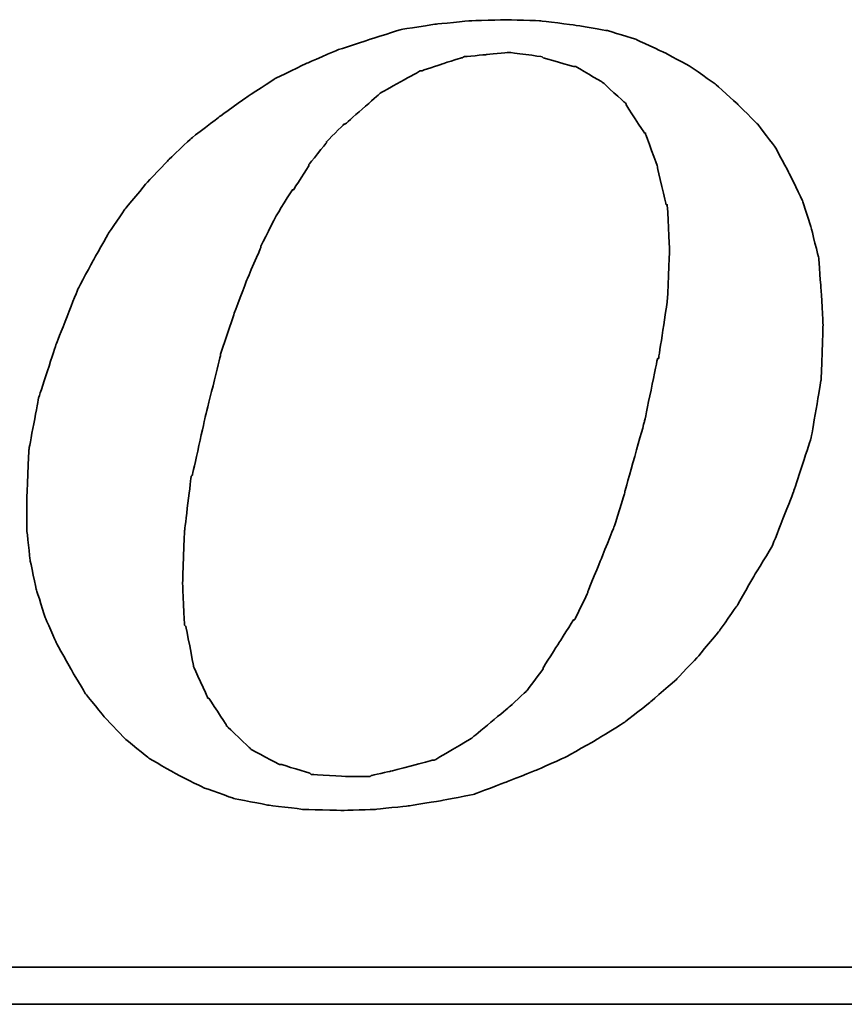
# Model space of a CAD drawing. Header units: inches. Extents: x -10 to 617, y 133 to 447.
# Tile 42 of 47: x 454.53 to 462.28, y 290.43 to 299.68. Entities that reach past the tile are written whole.
import ezdxf

# ---------------------------------------------------------------- set-up
doc = ezdxf.new("R2010")
doc.units = ezdxf.units.IN
doc.layers.add('DIM', color=4, linetype='Continuous')
doc.layers.add('layer 1', color=7, linetype='Continuous')

# ---------------------------------------------------------------- blocks, each defined once
blk = doc.blocks.new('TBI MOTION logo(完整正式版)')
at = {"layer": 'layer 1', "color": 22, "lineweight": 35}
for points, knots in [([(35.79625, -6.98375), (35.79625, -6.98375), (36.23125, -7.43875), (36.23125, -7.43875), (36.23125, -7.43875), (36.23125, -7.43875), (36.75625, -7.87125), (36.75625, -7.87125), (36.75625, -7.87125), (36.75625, -7.87125), (37.33125, -8.20375), (37.33125, -8.20375), (37.33125, -8.20375), (37.33125, -8.20375), (37.95625, -8.51875), (37.95625, -8.51875), (37.95625, -8.51875), (37.95625, -8.51875), (38.62625, -8.75875), (38.62625, -8.75875), (38.62625, -8.75875), (38.62625, -8.75875), (39.37125, -8.90375), (39.37125, -8.90375), (39.37125, -8.90375), (39.37125, -8.90375), (40.14125, -8.99875), (40.14125, -8.99875), (40.14125, -8.99875), (40.14125, -8.99875), (41.02625, -9.02375), (41.02625, -9.02375), (41.02625, -9.02375), (41.02625, -9.02375), (41.74625, -8.99875), (41.74625, -8.99875), (41.74625, -8.99875), (41.74625, -8.99875), (42.46625, -8.92375), (42.46625, -8.92375), (42.46625, -8.92375), (42.46625, -8.92375), (43.21125, -8.80625), (43.21125, -8.80625), (43.21125, -8.80625), (43.21125, -8.80625), (43.93125, -8.66375), (43.93125, -8.66375), (43.93125, -8.66375), (43.93125, -8.66375), (44.62625, -8.39875), (44.62625, -8.39875), (44.62625, -8.39875), (44.62625, -8.39875), (45.29625, -8.13375), (45.29625, -8.13375), (45.29625, -8.13375), (45.29625, -8.13375), (45.94625, -7.84375), (45.94625, -7.84375), (45.94625, -7.84375), (45.94625, -7.84375), (46.61625, -7.46375), (46.61625, -7.46375), (46.61625, -7.46375), (46.61625, -7.46375), (47.24125, -7.07875), (47.24125, -7.07875), (47.24125, -7.07875), (47.24125, -7.07875), (47.81625, -6.62375), (47.81625, -6.62375), (47.81625, -6.62375), (47.81625, -6.62375), (48.36875, -6.14375), (48.36875, -6.14375), (48.36875, -6.14375), (48.36875, -6.14375), (48.84625, -5.64125), (48.84625, -5.64125), (48.84625, -5.64125), (48.84625, -5.64125), (49.32625, -5.06375), (49.32625, -5.06375), (49.32625, -5.06375), (49.32625, -5.06375), (49.71125, -4.51374), (49.71125, -4.51374), (49.71125, -4.51374), (49.71125, -4.51374), (50.09625, -3.83874), (50.09625, -3.83874), (50.09625, -3.83874), (50.09625, -3.83874), (50.48125, -3.21374), (50.48125, -3.21374), (50.48125, -3.21374), (50.48125, -3.21374), (50.96125, -1.99125), (50.96125, -1.99125), (50.96125, -1.99125), (50.96125, -1.99125), (51.34375, -0.81875), (51.34375, -0.81875), (51.34375, -0.81875), (51.34375, -0.81875), (51.56125, 0.45624), (51.56125, 0.45624), (51.56125, 0.45624), (51.56125, 0.45624), (51.60625, 1.67624), (51.60625, 1.67624), (51.60625, 1.67624), (51.60625, 1.67624), (51.56125, 2.44625), (51.56125, 2.44625), (51.56125, 2.44625), (51.56125, 2.44625), (51.51125, 3.14125), (51.51125, 3.14125), (51.51125, 3.14125), (51.51125, 3.14125), (51.34375, 3.81125), (51.34375, 3.81125), (51.34375, 3.81125), (51.34375, 3.81125), (51.15125, 4.41125), (51.15125, 4.41125), (51.15125, 4.41125), (51.15125, 4.41125), (50.86125, 5.01125), (50.86125, 5.01125), (50.86125, 5.01125), (50.86125, 5.01125), (50.55125, 5.58875), (50.55125, 5.58875), (50.55125, 5.58875), (50.55125, 5.58875), (50.16625, 6.09125), (50.16625, 6.09125), (50.16625, 6.09125), (50.16625, 6.09125), (49.71125, 6.54875), (49.71125, 6.54875), (49.71125, 6.54875), (49.71125, 6.54875), (49.23125, 6.98125), (49.23125, 6.98125), (49.23125, 6.98125), (49.23125, 6.98125), (48.67875, 7.36625), (48.67875, 7.36625), (48.67875, 7.36625), (48.67875, 7.36625), (48.10375, 7.67625), (48.10375, 7.67625), (48.10375, 7.67625), (48.10375, 7.67625), (47.48125, 7.96375), (47.48125, 7.96375), (47.48125, 7.96375), (47.48125, 7.96375), (46.85625, 8.15625), (46.85625, 8.15625), (46.85625, 8.15625), (46.85625, 8.15625), (46.13625, 8.27624), (46.13625, 8.27624), (46.13625, 8.27624), (46.13625, 8.27624), (45.39125, 8.37125), (45.39125, 8.37125), (45.39125, 8.37125), (45.39125, 8.37125), (44.62625, 8.39624), (44.62625, 8.39624), (44.62625, 8.39624), (44.62625, 8.39624), (43.83625, 8.37125), (43.83625, 8.37125), (43.83625, 8.37125), (43.83625, 8.37125), (43.09125, 8.30125), (43.09125, 8.30125), (43.09125, 8.30125), (43.09125, 8.30125), (42.32125, 8.18125), (42.32125, 8.18125), (42.32125, 8.18125), (42.32125, 8.18125), (41.62875, 7.96375), (41.62875, 7.96375), (41.62875, 7.96375), (41.62875, 7.96375), (40.90625, 7.72625), (40.90625, 7.72625), (40.90625, 7.72625), (40.90625, 7.72625), (40.23624, 7.43625), (40.23624, 7.43625), (40.23624, 7.43625), (40.23624, 7.43625), (39.54124, 7.10125), (39.54124, 7.10125), (39.54124, 7.10125), (39.54124, 7.10125), (38.91625, 6.69125), (38.91625, 6.69125), (38.91625, 6.69125), (38.91625, 6.69125), (38.31625, 6.26125), (38.31625, 6.26125), (38.31625, 6.26125), (38.31625, 6.26125), (37.69125, 5.78125), (37.69125, 5.78125), (37.69125, 5.78125), (37.69125, 5.78125), (37.18625, 5.30125), (37.18625, 5.30125), (37.18625, 5.30125), (37.18625, 5.30125), (36.70625, 4.79624), (36.70625, 4.79624), (36.70625, 4.79624), (36.70625, 4.79624), (36.23125, 4.22125), (36.23125, 4.22125), (36.23125, 4.22125), (36.23125, 4.22125), (35.87124, 3.69375), (35.87124, 3.69375), (35.87124, 3.69375), (35.87124, 3.69375), (35.53125, 3.09125), (35.53125, 3.09125), (35.53125, 3.09125), (35.53125, 3.09125), (35.19875, 2.47125), (35.19875, 2.47125), (35.19875, 2.47125), (35.19875, 2.47125), (34.71625, 1.24625), (34.71625, 1.24625), (34.71625, 1.24625), (34.71625, 1.24625), (34.33125, 0.06874), (34.33125, 0.06874), (34.33125, 0.06874), (34.33125, 0.06874), (34.11625, -1.07875), (34.11625, -1.07875), (34.11625, -1.07875), (34.11625, -1.07875), (34.07125, -2.15875), (34.07125, -2.15875), (34.07125, -2.15875), (34.07125, -2.15875), (34.07125, -2.85375), (34.07125, -2.85375), (34.07125, -2.85375), (34.07125, -2.85375), (34.14125, -3.50375), (34.14125, -3.50375), (34.14125, -3.50375), (34.14125, -3.50375), (34.28625, -4.17375), (34.28625, -4.17375), (34.28625, -4.17375), (34.28625, -4.17375), (34.47625, -4.77624), (34.47625, -4.77624), (34.47625, -4.77624), (34.47625, -4.77624), (34.71625, -5.32625), (34.71625, -5.32625), (34.71625, -5.32625), (34.71625, -5.32625), (35.05375, -5.92875), (35.05375, -5.92875), (35.05375, -5.92875), (35.05375, -5.92875), (35.36375, -6.45375), (35.36375, -6.45375), (35.36375, -6.45375), (35.36375, -6.45375), (35.79625, -6.98375), (35.79625, -6.98375)], [0, 0, 0, 0, 0.01388889, 0.01388889, 0.01388889, 0.0138889, 0.02777778, 0.02777778, 0.02777778, 0.02777779, 0.04166667, 0.04166667, 0.04166667, 0.04166668, 0.05555556, 0.05555556, 0.05555556, 0.05555557, 0.06944444, 0.06944444, 0.06944444, 0.06944445, 0.08333333, 0.08333333, 0.08333333, 0.08333334, 0.09722222, 0.09722222, 0.09722222, 0.09722223, 0.11111111, 0.11111111, 0.11111111, 0.11111112, 0.125, 0.125, 0.125, 0.12500001, 0.13888889, 0.13888889, 0.13888889, 0.1388889, 0.15277778, 0.15277778, 0.15277778, 0.15277779, 0.16666667, 0.16666667, 0.16666667, 0.16666668, 0.18055556, 0.18055556, 0.18055556, 0.18055557, 0.19444444, 0.19444444, 0.19444444, 0.19444445, 0.20833333, 0.20833333, 0.20833333, 0.20833334, 0.22222222, 0.22222222, 0.22222222, 0.22222223, 0.23611111, 0.23611111, 0.23611111, 0.23611112, 0.25, 0.25, 0.25, 0.25000001, 0.26388889, 0.26388889, 0.26388889, 0.2638889, 0.27777778, 0.27777778, 0.27777778, 0.27777779, 0.29166667, 0.29166667, 0.29166667, 0.29166668, 0.30555556, 0.30555556, 0.30555556, 0.30555557, 0.31944444, 0.31944444, 0.31944444, 0.31944445, 0.33333333, 0.33333333, 0.33333333, 0.33333334, 0.34722222, 0.34722222, 0.34722222, 0.34722223, 0.36111111, 0.36111111, 0.36111111, 0.36111112, 0.375, 0.375, 0.375, 0.37500001, 0.38888889, 0.38888889, 0.38888889, 0.3888889, 0.40277778, 0.40277778, 0.40277778, 0.40277779, 0.41666667, 0.41666667, 0.41666667, 0.41666668, 0.43055556, 0.43055556, 0.43055556, 0.43055557, 0.44444444, 0.44444444, 0.44444444, 0.44444445, 0.45833333, 0.45833333, 0.45833333, 0.45833334, 0.47222222, 0.47222222, 0.47222222, 0.47222223, 0.48611111, 0.48611111, 0.48611111, 0.48611112, 0.5, 0.5, 0.5, 0.50000001, 0.51388889, 0.51388889, 0.51388889, 0.5138889, 0.52777778, 0.52777778, 0.52777778, 0.52777779, 0.54166667, 0.54166667, 0.54166667, 0.54166668, 0.55555556, 0.55555556, 0.55555556, 0.55555557, 0.56944444, 0.56944444, 0.56944444, 0.56944445, 0.58333333, 0.58333333, 0.58333333, 0.58333334, 0.59722222, 0.59722222, 0.59722222, 0.59722223, 0.61111111, 0.61111111, 0.61111111, 0.61111112, 0.625, 0.625, 0.625, 0.62500001, 0.63888889, 0.63888889, 0.63888889, 0.6388889, 0.65277778, 0.65277778, 0.65277778, 0.65277779, 0.66666667, 0.66666667, 0.66666667, 0.66666668, 0.68055556, 0.68055556, 0.68055556, 0.68055557, 0.69444444, 0.69444444, 0.69444444, 0.69444445, 0.70833333, 0.70833333, 0.70833333, 0.70833334, 0.72222222, 0.72222222, 0.72222222, 0.72222223, 0.73611111, 0.73611111, 0.73611111, 0.73611112, 0.75, 0.75, 0.75, 0.75000001, 0.76388889, 0.76388889, 0.76388889, 0.7638889, 0.77777778, 0.77777778, 0.77777778, 0.77777779, 0.79166667, 0.79166667, 0.79166667, 0.79166668, 0.80555556, 0.80555556, 0.80555556, 0.80555557, 0.81944444, 0.81944444, 0.81944444, 0.81944445, 0.83333333, 0.83333333, 0.83333333, 0.83333334, 0.84722222, 0.84722222, 0.84722222, 0.84722223, 0.86111111, 0.86111111, 0.86111111, 0.86111112, 0.875, 0.875, 0.875, 0.87500001, 0.88888889, 0.88888889, 0.88888889, 0.8888889, 0.90277778, 0.90277778, 0.90277778, 0.90277779, 0.91666667, 0.91666667, 0.91666667, 0.91666668, 0.93055556, 0.93055556, 0.93055556, 0.93055557, 0.94444444, 0.94444444, 0.94444444, 0.94444445, 0.95833333, 0.95833333, 0.95833333, 0.95833334, 0.97222222, 0.97222222, 0.97222222, 0.97222223, 0.98611111, 0.98611111, 0.98611111, 0.98611112, 1, 1, 1, 1]), ([(38.33875, 1.03124), (38.33875, 1.03124), (38.62625, 1.89625), (38.62625, 1.89625), (38.62625, 1.89625), (38.62625, 1.89625), (38.91625, 2.66375), (38.91625, 2.66375), (38.91625, 2.66375), (38.91625, 2.66375), (39.22625, 3.38125), (39.22625, 3.38125), (39.22625, 3.38125), (39.22625, 3.38125), (39.22625, 3.40624), (39.22625, 3.40624), (39.22625, 3.40624), (39.22625, 3.40624), (39.56124, 4.07624), (39.56124, 4.07624), (39.56124, 4.07624), (39.56124, 4.07624), (39.92125, 4.65125), (39.92125, 4.65125), (39.92125, 4.65125), (39.92125, 4.65125), (39.94625, 4.65125), (39.94625, 4.65125), (39.94625, 4.65125), (39.94625, 4.65125), (40.28125, 5.17875), (40.28125, 5.17875), (40.28125, 5.17875), (40.28125, 5.17875), (40.28125, 5.20375), (40.28125, 5.20375), (40.28125, 5.20375), (40.28125, 5.20375), (40.66875, 5.68625), (40.66875, 5.68625), (40.66875, 5.68625), (40.66875, 5.68625), (40.66875, 5.70625), (40.66875, 5.70625), (40.66875, 5.70625), (40.66875, 5.70625), (41.05124, 6.09125), (41.05124, 6.09125), (41.05124, 6.09125), (41.05124, 6.09125), (41.07625, 6.09125), (41.07625, 6.09125), (41.07625, 6.09125), (41.07625, 6.09125), (41.84125, 6.76625), (41.84125, 6.76625), (41.84125, 6.76625), (41.84125, 6.76625), (41.86625, 6.78625), (41.86625, 6.78625), (41.86625, 6.78625), (41.86625, 6.78625), (42.73125, 7.26624), (42.73125, 7.26624), (42.73125, 7.26624), (42.73125, 7.26624), (42.75625, 7.26624), (42.75625, 7.26624), (42.75625, 7.26624), (42.75625, 7.26624), (43.18625, 7.41125), (43.18625, 7.41125), (43.18625, 7.41125), (43.18625, 7.41125), (43.64125, 7.55625), (43.64125, 7.55625), (43.64125, 7.55625), (43.64125, 7.55625), (43.66625, 7.55625), (43.66625, 7.55625), (43.66625, 7.55625), (43.66625, 7.55625), (43.69125, 7.58124), (43.69125, 7.58124), (43.69125, 7.58124), (43.69125, 7.58124), (44.19125, 7.62625), (44.19125, 7.62625), (44.19125, 7.62625), (44.19125, 7.62625), (44.67125, 7.67625), (44.67125, 7.67625), (44.67125, 7.67625), (44.67125, 7.67625), (44.69625, 7.67625), (44.69625, 7.67625), (44.69625, 7.67625), (44.69625, 7.67625), (45.41875, 7.58124), (45.41875, 7.58124), (45.41875, 7.58124), (45.41875, 7.58124), (45.44125, 7.55625), (45.44125, 7.55625), (45.44125, 7.55625), (45.44125, 7.55625), (46.11125, 7.36625), (46.11125, 7.36625), (46.11125, 7.36625), (46.11125, 7.36625), (46.13625, 7.36625), (46.13625, 7.36625), (46.13625, 7.36625), (46.13625, 7.36625), (46.15875, 7.36625), (46.15875, 7.36625), (46.15875, 7.36625), (46.15875, 7.36625), (46.73625, 7.02624), (46.73625, 7.02624), (46.73625, 7.02624), (46.73625, 7.02624), (46.76125, 7.00624), (46.76125, 7.00624), (46.76125, 7.00624), (46.76125, 7.00624), (47.24125, 6.57124), (47.24125, 6.57124), (47.24125, 6.57124), (47.24125, 6.57124), (47.26625, 6.54875), (47.26625, 6.54875), (47.26625, 6.54875), (47.26625, 6.54875), (47.26625, 6.52375), (47.26625, 6.52375), (47.26625, 6.52375), (47.26625, 6.52375), (47.67375, 5.89875), (47.67375, 5.89875), (47.67375, 5.89875), (47.67375, 5.89875), (47.69625, 5.89875), (47.69625, 5.89875), (47.69625, 5.89875), (47.69625, 5.89875), (47.69625, 5.87625), (47.69625, 5.87625), (47.69625, 5.87625), (47.69625, 5.87625), (47.96125, 5.15625), (47.96125, 5.15625), (47.96125, 5.15625), (47.96125, 5.15625), (47.96125, 5.13125), (47.96125, 5.13125), (47.96125, 5.13125), (47.96125, 5.13125), (48.15125, 4.31875), (48.15125, 4.31875), (48.15125, 4.31875), (48.15125, 4.31875), (48.17625, 4.31875), (48.17625, 4.31875), (48.17625, 4.31875), (48.17625, 4.31875), (48.17625, 4.29125), (48.17625, 4.29125), (48.17625, 4.29125), (48.17625, 4.29125), (48.22625, 3.33125), (48.22625, 3.33125), (48.22625, 3.33125), (48.22625, 3.33125), (48.22625, 3.30875), (48.22625, 3.30875), (48.22625, 3.30875), (48.22625, 3.30875), (48.17625, 2.20624), (48.17625, 2.20624), (48.17625, 2.20624), (48.17625, 2.20624), (48.17625, 2.18124), (48.17625, 2.18124), (48.17625, 2.18124), (48.17625, 2.18124), (47.98375, 0.93624), (47.98375, 0.93624), (47.98375, 0.93624), (47.98375, 0.93624), (47.96125, 0.93624), (47.96125, 0.93624), (47.96125, 0.93624), (47.96125, 0.93624), (47.67375, -0.45874), (47.67375, -0.45874), (47.67375, -0.45874), (47.67375, -0.45874), (47.24125, -1.99125), (47.24125, -1.99125), (47.24125, -1.99125), (47.24125, -1.99125), (47.24125, -2.01874), (47.24125, -2.01874), (47.24125, -2.01874), (47.24125, -2.01874), (47.00125, -2.78375), (47.00125, -2.78375), (47.00125, -2.78375), (47.00125, -2.78375), (46.71125, -3.50375), (46.71125, -3.50375), (46.71125, -3.50375), (46.71125, -3.50375), (46.42625, -4.19875), (46.42625, -4.19875), (46.42625, -4.19875), (46.42625, -4.19875), (46.42625, -4.22375), (46.42625, -4.22375), (46.42625, -4.22375), (46.42625, -4.22375), (46.13625, -4.82374), (46.13625, -4.82374), (46.13625, -4.82374), (46.13625, -4.82374), (46.11125, -4.82374), (46.11125, -4.82374), (46.11125, -4.82374), (46.11125, -4.82374), (45.77625, -5.35125), (45.77625, -5.35125), (45.77625, -5.35125), (45.77625, -5.35125), (45.44125, -5.87875), (45.44125, -5.87875), (45.44125, -5.87875), (45.44125, -5.87875), (45.44125, -5.90375), (45.44125, -5.90375), (45.44125, -5.90375), (45.44125, -5.90375), (45.10625, -6.35875), (45.10625, -6.35875), (45.10625, -6.35875), (45.10625, -6.35875), (45.08125, -6.38375), (45.08125, -6.38375), (45.08125, -6.38375), (45.08125, -6.38375), (44.69625, -6.74375), (44.69625, -6.74375), (44.69625, -6.74375), (44.69625, -6.74375), (43.88375, -7.41625), (43.88375, -7.41625), (43.88375, -7.41625), (43.88375, -7.41625), (43.85625, -7.43875), (43.85625, -7.43875), (43.85625, -7.43875), (43.85625, -7.43875), (43.04125, -7.91875), (43.04125, -7.91875), (43.04125, -7.91875), (43.04125, -7.91875), (43.01625, -7.91875), (43.01625, -7.91875), (43.01625, -7.91875), (43.01625, -7.91875), (42.99625, -7.91875), (42.99625, -7.91875), (42.99625, -7.91875), (42.99625, -7.91875), (42.08125, -8.15875), (42.08125, -8.15875), (42.08125, -8.15875), (42.08125, -8.15875), (41.65125, -8.25625), (41.65125, -8.25625), (41.65125, -8.25625), (41.65125, -8.25625), (41.62875, -8.27875), (41.62875, -8.27875), (41.62875, -8.27875), (41.62875, -8.27875), (41.60125, -8.27875), (41.60125, -8.27875), (41.60125, -8.27875), (41.60125, -8.27875), (41.12125, -8.27875), (41.12125, -8.27875), (41.12125, -8.27875), (41.12125, -8.27875), (40.35624, -8.23125), (40.35624, -8.23125), (40.35624, -8.23125), (40.35624, -8.23125), (40.33125, -8.23125), (40.33125, -8.23125), (40.33125, -8.23125), (40.33125, -8.23125), (40.30625, -8.20375), (40.30625, -8.20375), (40.30625, -8.20375), (40.30625, -8.20375), (39.68375, -8.01375), (39.68375, -8.01375), (39.68375, -8.01375), (39.68375, -8.01375), (39.66124, -8.01375), (39.66124, -8.01375), (39.66124, -8.01375), (39.66124, -8.01375), (39.63625, -8.01375), (39.63625, -8.01375), (39.63625, -8.01375), (39.63625, -8.01375), (39.01125, -7.67875), (39.01125, -7.67875), (39.01125, -7.67875), (39.01125, -7.67875), (38.98875, -7.65375), (38.98875, -7.65375), (38.98875, -7.65375), (38.98875, -7.65375), (38.48625, -7.17375), (38.48625, -7.17375), (38.48625, -7.17375), (38.48625, -7.17375), (38.45875, -7.14875), (38.45875, -7.14875), (38.45875, -7.14875), (38.45875, -7.14875), (38.45875, -7.12875), (38.45875, -7.12875), (38.45875, -7.12875), (38.45875, -7.12875), (38.07625, -6.54875), (38.07625, -6.54875), (38.07625, -6.54875), (38.07625, -6.54875), (38.05125, -6.54875), (38.05125, -6.54875), (38.05125, -6.54875), (38.05125, -6.54875), (38.05125, -6.52875), (38.05125, -6.52875), (38.05125, -6.52875), (38.05125, -6.52875), (37.74125, -5.85375), (37.74125, -5.85375), (37.74125, -5.85375), (37.74125, -5.85375), (37.74125, -5.82875), (37.74125, -5.82875), (37.74125, -5.82875), (37.74125, -5.82875), (37.57375, -4.96875), (37.57375, -4.96875), (37.57375, -4.96875), (37.57375, -4.96875), (37.54625, -4.94375), (37.54625, -4.94375), (37.54625, -4.94375), (37.54625, -4.94375), (37.50125, -4.03375), (37.50125, -4.03375), (37.50125, -4.03375), (37.50125, -4.03375), (37.50125, -4.00875), (37.50125, -4.00875), (37.50125, -4.00875), (37.50125, -4.00875), (37.54625, -2.85375), (37.54625, -2.85375), (37.54625, -2.85375), (37.54625, -2.85375), (37.69125, -1.65875), (37.69125, -1.65875), (37.69125, -1.65875), (37.69125, -1.65875), (37.71624, -1.63375), (37.71624, -1.63375), (37.71624, -1.63375), (37.71624, -1.63375), (38.00375, -0.33875), (38.00375, -0.33875), (38.00375, -0.33875), (38.00375, -0.33875), (38.33875, 1.00624), (38.33875, 1.00624), (38.33875, 1.00624), (38.33875, 1.00624), (38.33875, 1.03124), (38.33875, 1.03124)], [0, 0, 0, 0, 0.01010101, 0.01010101, 0.01010101, 0.01010102, 0.02020202, 0.02020202, 0.02020202, 0.02020203, 0.03030303, 0.03030303, 0.03030303, 0.03030304, 0.04040404, 0.04040404, 0.04040404, 0.04040405, 0.05050505, 0.05050505, 0.05050505, 0.05050506, 0.06060606, 0.06060606, 0.06060606, 0.06060607, 0.07070707, 0.07070707, 0.07070707, 0.07070708, 0.08080808, 0.08080808, 0.08080808, 0.08080809, 0.09090909, 0.09090909, 0.09090909, 0.0909091, 0.1010101, 0.1010101, 0.1010101, 0.10101011, 0.11111111, 0.11111111, 0.11111111, 0.11111112, 0.12121212, 0.12121212, 0.12121212, 0.12121213, 0.13131313, 0.13131313, 0.13131313, 0.13131314, 0.14141414, 0.14141414, 0.14141414, 0.14141415, 0.15151515, 0.15151515, 0.15151515, 0.15151516, 0.16161616, 0.16161616, 0.16161616, 0.16161617, 0.17171717, 0.17171717, 0.17171717, 0.17171718, 0.18181818, 0.18181818, 0.18181818, 0.18181819, 0.19191919, 0.19191919, 0.19191919, 0.1919192, 0.2020202, 0.2020202, 0.2020202, 0.20202021, 0.21212121, 0.21212121, 0.21212121, 0.21212122, 0.22222222, 0.22222222, 0.22222222, 0.22222223, 0.23232323, 0.23232323, 0.23232323, 0.23232324, 0.24242424, 0.24242424, 0.24242424, 0.24242425, 0.25252525, 0.25252525, 0.25252525, 0.25252526, 0.26262626, 0.26262626, 0.26262626, 0.26262627, 0.27272727, 0.27272727, 0.27272727, 0.27272728, 0.28282828, 0.28282828, 0.28282828, 0.28282829, 0.29292929, 0.29292929, 0.29292929, 0.2929293, 0.3030303, 0.3030303, 0.3030303, 0.30303031, 0.31313131, 0.31313131, 0.31313131, 0.31313132, 0.32323232, 0.32323232, 0.32323232, 0.32323233, 0.33333333, 0.33333333, 0.33333333, 0.33333334, 0.34343434, 0.34343434, 0.34343434, 0.34343435, 0.35353535, 0.35353535, 0.35353535, 0.35353536, 0.36363636, 0.36363636, 0.36363636, 0.36363637, 0.37373737, 0.37373737, 0.37373737, 0.37373738, 0.38383838, 0.38383838, 0.38383838, 0.38383839, 0.39393939, 0.39393939, 0.39393939, 0.3939394, 0.4040404, 0.4040404, 0.4040404, 0.40404041, 0.41414141, 0.41414141, 0.41414141, 0.41414142, 0.42424242, 0.42424242, 0.42424242, 0.42424243, 0.43434343, 0.43434343, 0.43434343, 0.43434344, 0.44444444, 0.44444444, 0.44444444, 0.44444445, 0.45454545, 0.45454545, 0.45454545, 0.45454546, 0.46464646, 0.46464646, 0.46464646, 0.46464647, 0.47474747, 0.47474747, 0.47474747, 0.47474748, 0.48484848, 0.48484848, 0.48484848, 0.48484849, 0.49494949, 0.49494949, 0.49494949, 0.4949495, 0.50505051, 0.50505051, 0.50505051, 0.50505052, 0.51515152, 0.51515152, 0.51515152, 0.51515153, 0.52525253, 0.52525253, 0.52525253, 0.52525254, 0.53535354, 0.53535354, 0.53535354, 0.53535355, 0.54545455, 0.54545455, 0.54545455, 0.54545456, 0.55555556, 0.55555556, 0.55555556, 0.55555557, 0.56565657, 0.56565657, 0.56565657, 0.56565658, 0.57575758, 0.57575758, 0.57575758, 0.57575759, 0.58585859, 0.58585859, 0.58585859, 0.5858586, 0.5959596, 0.5959596, 0.5959596, 0.59595961, 0.60606061, 0.60606061, 0.60606061, 0.60606062, 0.61616162, 0.61616162, 0.61616162, 0.61616163, 0.62626263, 0.62626263, 0.62626263, 0.62626264, 0.63636364, 0.63636364, 0.63636364, 0.63636365, 0.64646465, 0.64646465, 0.64646465, 0.64646466, 0.65656566, 0.65656566, 0.65656566, 0.65656567, 0.66666667, 0.66666667, 0.66666667, 0.66666668, 0.67676768, 0.67676768, 0.67676768, 0.67676769, 0.68686869, 0.68686869, 0.68686869, 0.6868687, 0.6969697, 0.6969697, 0.6969697, 0.69696971, 0.70707071, 0.70707071, 0.70707071, 0.70707072, 0.71717172, 0.71717172, 0.71717172, 0.71717173, 0.72727273, 0.72727273, 0.72727273, 0.72727274, 0.73737374, 0.73737374, 0.73737374, 0.73737375, 0.74747475, 0.74747475, 0.74747475, 0.74747476, 0.75757576, 0.75757576, 0.75757576, 0.75757577, 0.76767677, 0.76767677, 0.76767677, 0.76767678, 0.77777778, 0.77777778, 0.77777778, 0.77777779, 0.78787879, 0.78787879, 0.78787879, 0.7878788, 0.7979798, 0.7979798, 0.7979798, 0.79797981, 0.80808081, 0.80808081, 0.80808081, 0.80808082, 0.81818182, 0.81818182, 0.81818182, 0.81818183, 0.82828283, 0.82828283, 0.82828283, 0.82828284, 0.83838384, 0.83838384, 0.83838384, 0.83838385, 0.84848485, 0.84848485, 0.84848485, 0.84848486, 0.85858586, 0.85858586, 0.85858586, 0.85858587, 0.86868687, 0.86868687, 0.86868687, 0.86868688, 0.87878788, 0.87878788, 0.87878788, 0.87878789, 0.88888889, 0.88888889, 0.88888889, 0.8888889, 0.8989899, 0.8989899, 0.8989899, 0.89898991, 0.90909091, 0.90909091, 0.90909091, 0.90909092, 0.91919192, 0.91919192, 0.91919192, 0.91919193, 0.92929293, 0.92929293, 0.92929293, 0.92929294, 0.93939394, 0.93939394, 0.93939394, 0.93939395, 0.94949495, 0.94949495, 0.94949495, 0.94949496, 0.95959596, 0.95959596, 0.95959596, 0.95959597, 0.96969697, 0.96969697, 0.96969697, 0.96969698, 0.97979798, 0.97979798, 0.97979798, 0.97979799, 0.98989899, 0.98989899, 0.98989899, 0.989899, 1, 1, 1, 1]), ([(75.90875, -9.47875), (75.90875, -9.47875), (75.90875, -12.28625), (75.90875, -12.28625), (75.90875, -12.28625), (75.90875, -12.28625), (75.90875, -12.47875), (75.90875, -12.47875), (75.90875, -12.47875), (75.90875, -12.47875), (75.71625, -12.47875), (75.71625, -12.47875), (75.71625, -12.47875), (75.71625, -12.47875), (-88.32875, -12.47875), (-88.32875, -12.47875), (-88.32875, -12.47875), (-88.32875, -12.47875), (-88.32875, -13.29375), (-88.32875, -13.29375), (-88.32875, -13.29375), (-88.32875, -13.29375), (82.89125, -13.29375), (82.89125, -13.29375), (82.89125, -13.29375), (82.89125, -13.29375), (75.90875, -9.47875), (75.90875, -9.47875)], [0, 0, 0, 0, 0.14285714, 0.14285714, 0.14285714, 0.14285715, 0.28571429, 0.28571429, 0.28571429, 0.2857143, 0.42857143, 0.42857143, 0.42857143, 0.42857144, 0.57142857, 0.57142857, 0.57142857, 0.57142858, 0.71428571, 0.71428571, 0.71428571, 0.71428572, 0.85714286, 0.85714286, 0.85714286, 0.85714287, 1, 1, 1, 1])]:
    blk.add_open_spline(points, degree=3, knots=knots, dxfattribs=at)

msp = doc.modelspace()

# ---------------------------------------------------------------- block references
at = {"layer": 'DIM', "xscale": 0.4264312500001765, "yscale": 0.4264312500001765, "zscale": 0.4264312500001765}
msp.add_blockref('TBI MOTION logo(完整正式版)', (440.0709, 296.1034), dxfattribs=at)

doc.saveas('drawing.dxf')
